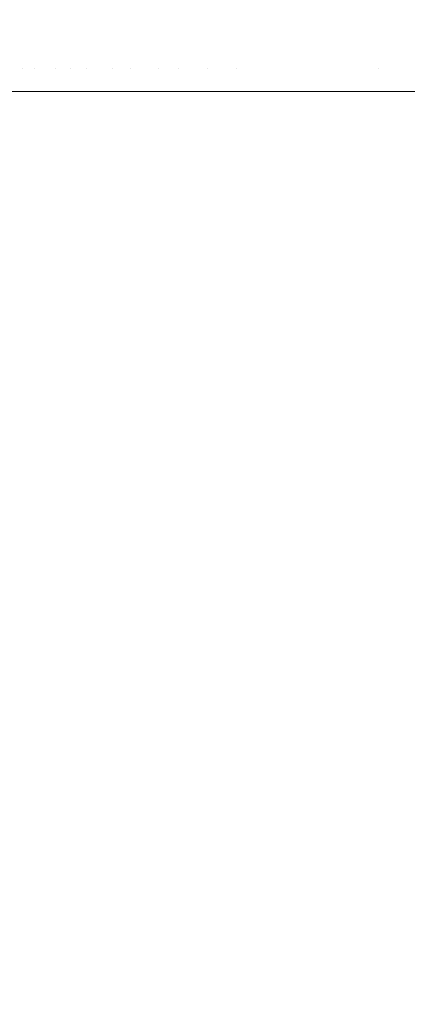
# Model space of a CAD drawing. Header units: centimetres. Extents: x -17.1 to 18.2, y 4.2 to 6.
# Tile 148 of 256: x -5.2268 to -5.1737, y 5.7752 to 5.91. Entities that reach past the tile are written whole.
import ezdxf

# ---------------------------------------------------------------- set-up
doc = ezdxf.new("R2010")
doc.units = ezdxf.units.CM
doc.header["$LTSCALE"] = 2.54
doc.layers.add('Lucido design-1', color=7, linetype='Continuous')

# ---------------------------------------------------------------- blocks, each defined once
blk = doc.blocks.new('Gruppo-3-1')
at = {"color": 7, "linetype": 'Continuous', "lineweight": 9}
for points, invisible_edges in [([(18.14723, 5.91002, -2276.22267), (18.14723, 5.91326, -2276.22303), (-17.02031, 5.91326, -2276.22303), (-17.02031, 5.91002, -2276.22267)], 10), ([(-17.02031, 5.91002, -2276.22267), (-17.02031, 5.90893, -2276.22255), (18.14723, 5.90893, -2276.22255), (18.14723, 5.91002, -2276.22267)], 10), ([(-17.02031, 5.90893, -2276.22255), (-17.02031, 5.90457, -2276.22227), (18.14723, 5.90457, -2276.22227), (18.14723, 5.90666, -2276.2224)], 10), ([(18.14723, 5.90666, -2276.2224), (18.14723, 5.90893, -2276.22255), (-17.02031, 5.90893, -2276.22255)], 10), ([(-5.22644, 5.90666, -2276.68307), (-5.2272, 5.90666, -2276.68587), (-5.22736, 5.91002, -2276.68577), (-5.22661, 5.91002, -2276.68297)], 15), ([(-5.22661, 5.91002, -2276.68297), (-5.22581, 5.91002, -2276.68022), (-5.22564, 5.90666, -2276.68033), (-5.22644, 5.90666, -2276.68307)], 15), ([(-5.22479, 5.90666, -2276.67764), (-5.22564, 5.90666, -2276.68033), (-5.22581, 5.91002, -2276.68022), (-5.22495, 5.91002, -2276.67752)], 15), ([(-5.22495, 5.91002, -2276.67752), (-5.22406, 5.91002, -2276.67488), (-5.2239, 5.90666, -2276.67501), (-5.22479, 5.90666, -2276.67764)], 15), ([(-5.22296, 5.90666, -2276.67244), (-5.2239, 5.90666, -2276.67501), (-5.22406, 5.91002, -2276.67488), (-5.22311, 5.91002, -2276.67231)], 15), ([(-5.22311, 5.91002, -2276.67231), (-5.22213, 5.91002, -2276.66979), (-5.22197, 5.90666, -2276.66993), (-5.22296, 5.90666, -2276.67244)], 15), ([(-5.22095, 5.90666, -2276.66749), (-5.22197, 5.90666, -2276.66993), (-5.22213, 5.91002, -2276.66979), (-5.2211, 5.91002, -2276.66734)], 15), ([(-5.2211, 5.91002, -2276.66734), (-5.22004, 5.91002, -2276.66496), (-5.21989, 5.90666, -2276.66511), (-5.22095, 5.90666, -2276.66749)], 15), ([(-5.2188, 5.90666, -2276.6628), (-5.21989, 5.90666, -2276.66511), (-5.22004, 5.91002, -2276.66496), (-5.21895, 5.91002, -2276.66264)], 15), ([(-5.21895, 5.91002, -2276.66264), (-5.21782, 5.91002, -2276.66039), (-5.21768, 5.90666, -2276.66056), (-5.2188, 5.90666, -2276.6628)], 15), ([(-5.21652, 5.90666, -2276.65838), (-5.21768, 5.90666, -2276.66056), (-5.21782, 5.91002, -2276.66039), (-5.21666, 5.91002, -2276.65821)], 15), ([(-5.21666, 5.91002, -2276.65821), (-5.21548, 5.91002, -2276.6561), (-5.21534, 5.90666, -2276.65628), (-5.21652, 5.90666, -2276.65838)], 15), ([(-5.21413, 5.90666, -2276.65425), (-5.21534, 5.90666, -2276.65628), (-5.21548, 5.91002, -2276.6561), (-5.21426, 5.91002, -2276.65406)], 15), ([(-5.21426, 5.91002, -2276.65406), (-5.21303, 5.91002, -2276.65209), (-5.2129, 5.90666, -2276.65228), (-5.21413, 5.90666, -2276.65425)], 15), ([(-5.21165, 5.90666, -2276.65039), (-5.2129, 5.90666, -2276.65228), (-5.21303, 5.91002, -2276.65209), (-5.21178, 5.91002, -2276.6502)], 15), ([(-5.21178, 5.91002, -2276.6502), (-5.2105, 5.91002, -2276.64837), (-5.21038, 5.90666, -2276.64857), (-5.21165, 5.90666, -2276.65039)], 15), ([(-5.20909, 5.90666, -2276.64683), (-5.21038, 5.90666, -2276.64857), (-5.2105, 5.91002, -2276.64837), (-5.20921, 5.91002, -2276.64662)], 15), ([(-5.20921, 5.91002, -2276.64662), (-5.20791, 5.91002, -2276.64494), (-5.20779, 5.90666, -2276.64515), (-5.20909, 5.90666, -2276.64683)], 15), ([(-5.20648, 5.90666, -2276.64354), (-5.20779, 5.90666, -2276.64515), (-5.20791, 5.91002, -2276.64494), (-5.20659, 5.91002, -2276.64333)], 15), ([(-5.20659, 5.91002, -2276.64333), (-5.20527, 5.91002, -2276.64178), (-5.20516, 5.90666, -2276.642), (-5.20648, 5.90666, -2276.64354)], 15), ([(-5.20383, 5.90666, -2276.64053), (-5.20516, 5.90666, -2276.642), (-5.20527, 5.91002, -2276.64178), (-5.20393, 5.91002, -2276.64031)], 15), ([(-5.20393, 5.91002, -2276.64031), (-5.20259, 5.91002, -2276.63891), (-5.20249, 5.90666, -2276.63913), (-5.20383, 5.90666, -2276.64053)], 15), ([(-5.20115, 5.90666, -2276.6378), (-5.20249, 5.90666, -2276.63913), (-5.20259, 5.91002, -2276.63891), (-5.20124, 5.91002, -2276.63757)], 15), ([(-5.20124, 5.91002, -2276.63757), (-5.19989, 5.91002, -2276.6363), (-5.1998, 5.90666, -2276.63653), (-5.20115, 5.90666, -2276.6378)], 15), ([(-5.19845, 5.90666, -2276.63533), (-5.1998, 5.90666, -2276.63653), (-5.19989, 5.91002, -2276.6363), (-5.19854, 5.91002, -2276.63509)], 15), ([(-5.19854, 5.91002, -2276.63509), (-5.19719, 5.91002, -2276.63395), (-5.19711, 5.90666, -2276.63419), (-5.19845, 5.90666, -2276.63533)], 15), ([(-5.19576, 5.90666, -2276.63311), (-5.19711, 5.90666, -2276.63419), (-5.19719, 5.91002, -2276.63395), (-5.19584, 5.91002, -2276.63287)], 15), ([(-5.19584, 5.91002, -2276.63287), (-5.1945, 5.91002, -2276.63185), (-5.19442, 5.90666, -2276.6321), (-5.19576, 5.90666, -2276.63311)], 15), ([(-5.19308, 5.90666, -2276.63114), (-5.19442, 5.90666, -2276.6321), (-5.1945, 5.91002, -2276.63185), (-5.19316, 5.91002, -2276.63089)], 15), ([(-5.19316, 5.91002, -2276.63089), (-5.19182, 5.91002, -2276.62999), (-5.19175, 5.90666, -2276.63024), (-5.19308, 5.90666, -2276.63114)], 15), ([(-5.19042, 5.90666, -2276.6294), (-5.19175, 5.90666, -2276.63024), (-5.19182, 5.91002, -2276.62999), (-5.19049, 5.91002, -2276.62914)], 15), ([(-5.19049, 5.91002, -2276.62914), (-5.18917, 5.91002, -2276.62835), (-5.1891, 5.90666, -2276.62861), (-5.19042, 5.90666, -2276.6294)], 15), ([(-5.18779, 5.90666, -2276.62787), (-5.1891, 5.90666, -2276.62861), (-5.18917, 5.91002, -2276.62835), (-5.18785, 5.91002, -2276.62761)], 15), ([(-5.18785, 5.91002, -2276.62761), (-5.18655, 5.91002, -2276.62693), (-5.18649, 5.90666, -2276.62719), (-5.18779, 5.90666, -2276.62787)], 15), ([(-5.1852, 5.90666, -2276.62656), (-5.18649, 5.90666, -2276.62719), (-5.18655, 5.91002, -2276.62693), (-5.18525, 5.91002, -2276.62629)], 15), ([(-5.18525, 5.91002, -2276.62629), (-5.18397, 5.91002, -2276.62571), (-5.18392, 5.90666, -2276.62597), (-5.1852, 5.90666, -2276.62656)], 15), ([(-5.18265, 5.90666, -2276.62543), (-5.18392, 5.90666, -2276.62597), (-5.18397, 5.91002, -2276.62571), (-5.1827, 5.91002, -2276.62517)], 15), ([(-5.1827, 5.91002, -2276.62517), (-5.18144, 5.91002, -2276.62467), (-5.1814, 5.90666, -2276.62494), (-5.18265, 5.90666, -2276.62543)], 15), ([(-5.18015, 5.90666, -2276.62449), (-5.1814, 5.90666, -2276.62494), (-5.18144, 5.91002, -2276.62467), (-5.18019, 5.91002, -2276.62422)], 15), ([(-5.18019, 5.91002, -2276.62422), (-5.17896, 5.91002, -2276.62382), (-5.17892, 5.90666, -2276.62408), (-5.18015, 5.90666, -2276.62449)], 15), ([(-5.17771, 5.90666, -2276.62372), (-5.17892, 5.90666, -2276.62408), (-5.17896, 5.91002, -2276.62382), (-5.17774, 5.91002, -2276.62345)], 15), ([(-5.17774, 5.91002, -2276.62345), (-5.17654, 5.91002, -2276.62312), (-5.17651, 5.90666, -2276.62339), (-5.17771, 5.90666, -2276.62372)], 15), ([(-5.17532, 5.90666, -2276.6231), (-5.17651, 5.90666, -2276.62339), (-5.17654, 5.91002, -2276.62312), (-5.17535, 5.91002, -2276.62283)], 15), ([(-5.17535, 5.91002, -2276.62283), (-5.17417, 5.91002, -2276.62258), (-5.17415, 5.90666, -2276.62285), (-5.17532, 5.90666, -2276.6231)], 15), ([(-5.17299, 5.90666, -2276.62263), (-5.17415, 5.90666, -2276.62285), (-5.17417, 5.91002, -2276.62258), (-5.17301, 5.91002, -2276.62236)], 15), ([(-5.22635, 5.90339, -2276.68314), (-5.2271, 5.90339, -2276.68593), (-5.2272, 5.90666, -2276.68587), (-5.22644, 5.90666, -2276.68307)], 15), ([(-5.22644, 5.90666, -2276.68307), (-5.22564, 5.90666, -2276.68033), (-5.22555, 5.90339, -2276.6804), (-5.22635, 5.90339, -2276.68314)], 15), ([(-5.2247, 5.90339, -2276.67771), (-5.22555, 5.90339, -2276.6804), (-5.22564, 5.90666, -2276.68033), (-5.22479, 5.90666, -2276.67764)], 15), ([(-5.22479, 5.90666, -2276.67764), (-5.2239, 5.90666, -2276.67501), (-5.2238, 5.90339, -2276.67509), (-5.2247, 5.90339, -2276.67771)], 15), ([(-5.22286, 5.90339, -2276.67252), (-5.2238, 5.90339, -2276.67509), (-5.2239, 5.90666, -2276.67501), (-5.22296, 5.90666, -2276.67244)], 15), ([(-5.22296, 5.90666, -2276.67244), (-5.22197, 5.90666, -2276.66993), (-5.22188, 5.90339, -2276.67002), (-5.22286, 5.90339, -2276.67252)], 15), ([(-5.22086, 5.90339, -2276.66758), (-5.22188, 5.90339, -2276.67002), (-5.22197, 5.90666, -2276.66993), (-5.22095, 5.90666, -2276.66749)], 15), ([(-5.22095, 5.90666, -2276.66749), (-5.21989, 5.90666, -2276.66511), (-5.21981, 5.90339, -2276.6652), (-5.22086, 5.90339, -2276.66758)], 15), ([(-5.21872, 5.90339, -2276.66289), (-5.21981, 5.90339, -2276.6652), (-5.21989, 5.90666, -2276.66511), (-5.2188, 5.90666, -2276.6628)], 15), ([(-5.2188, 5.90666, -2276.6628), (-5.21768, 5.90666, -2276.66056), (-5.21759, 5.90339, -2276.66065), (-5.21872, 5.90339, -2276.66289)], 15), ([(-5.21644, 5.90339, -2276.65848), (-5.21759, 5.90339, -2276.66065), (-5.21768, 5.90666, -2276.66056), (-5.21652, 5.90666, -2276.65838)], 15), ([(-5.21652, 5.90666, -2276.65838), (-5.21534, 5.90666, -2276.65628), (-5.21526, 5.90339, -2276.65638), (-5.21644, 5.90339, -2276.65848)], 15), ([(-5.21405, 5.90339, -2276.65435), (-5.21526, 5.90339, -2276.65638), (-5.21534, 5.90666, -2276.65628), (-5.21413, 5.90666, -2276.65425)], 15), ([(-5.21413, 5.90666, -2276.65425), (-5.2129, 5.90666, -2276.65228), (-5.21283, 5.90339, -2276.65239), (-5.21405, 5.90339, -2276.65435)], 15), ([(-5.21158, 5.90339, -2276.65051), (-5.21283, 5.90339, -2276.65239), (-5.2129, 5.90666, -2276.65228), (-5.21165, 5.90666, -2276.65039)], 15), ([(-5.21165, 5.90666, -2276.65039), (-5.21038, 5.90666, -2276.64857), (-5.21031, 5.90339, -2276.64869), (-5.21158, 5.90339, -2276.65051)], 15), ([(-5.20902, 5.90339, -2276.64694), (-5.21031, 5.90339, -2276.64869), (-5.21038, 5.90666, -2276.64857), (-5.20909, 5.90666, -2276.64683)], 15), ([(-5.20909, 5.90666, -2276.64683), (-5.20779, 5.90666, -2276.64515), (-5.20773, 5.90339, -2276.64527), (-5.20902, 5.90339, -2276.64694)], 15), ([(-5.20641, 5.90339, -2276.64366), (-5.20773, 5.90339, -2276.64527), (-5.20779, 5.90666, -2276.64515), (-5.20648, 5.90666, -2276.64354)], 15), ([(-5.20648, 5.90666, -2276.64354), (-5.20516, 5.90666, -2276.642), (-5.20509, 5.90339, -2276.64213), (-5.20641, 5.90339, -2276.64366)], 15), ([(-5.20376, 5.90339, -2276.64066), (-5.20509, 5.90339, -2276.64213), (-5.20516, 5.90666, -2276.642), (-5.20383, 5.90666, -2276.64053)], 15), ([(-5.20383, 5.90666, -2276.64053), (-5.20249, 5.90666, -2276.63913), (-5.20243, 5.90339, -2276.63926), (-5.20376, 5.90339, -2276.64066)], 15), ([(-5.20109, 5.90339, -2276.63793), (-5.20243, 5.90339, -2276.63926), (-5.20249, 5.90666, -2276.63913), (-5.20115, 5.90666, -2276.6378)], 15), ([(-5.20115, 5.90666, -2276.6378), (-5.1998, 5.90666, -2276.63653), (-5.19975, 5.90339, -2276.63667), (-5.20109, 5.90339, -2276.63793)], 15), ([(-5.1984, 5.90339, -2276.63547), (-5.19975, 5.90339, -2276.63667), (-5.1998, 5.90666, -2276.63653), (-5.19845, 5.90666, -2276.63533)], 15), ([(-5.19845, 5.90666, -2276.63533), (-5.19711, 5.90666, -2276.63419), (-5.19706, 5.90339, -2276.63433), (-5.1984, 5.90339, -2276.63547)], 15), ([(-5.19571, 5.90339, -2276.63325), (-5.19706, 5.90339, -2276.63433), (-5.19711, 5.90666, -2276.63419), (-5.19576, 5.90666, -2276.63311)], 15), ([(-5.19576, 5.90666, -2276.63311), (-5.19442, 5.90666, -2276.6321), (-5.19437, 5.90339, -2276.63224), (-5.19571, 5.90339, -2276.63325)], 15), ([(-5.19304, 5.90339, -2276.63128), (-5.19437, 5.90339, -2276.63224), (-5.19442, 5.90666, -2276.6321), (-5.19308, 5.90666, -2276.63114)], 15), ([(-5.19308, 5.90666, -2276.63114), (-5.19175, 5.90666, -2276.63024), (-5.19171, 5.90339, -2276.63038), (-5.19304, 5.90339, -2276.63128)], 15), ([(-5.19038, 5.90339, -2276.62954), (-5.19171, 5.90339, -2276.63038), (-5.19175, 5.90666, -2276.63024), (-5.19042, 5.90666, -2276.6294)], 15), ([(-5.19042, 5.90666, -2276.6294), (-5.1891, 5.90666, -2276.62861), (-5.18906, 5.90339, -2276.62875), (-5.19038, 5.90339, -2276.62954)], 15), ([(-5.18776, 5.90339, -2276.62802), (-5.18906, 5.90339, -2276.62875), (-5.1891, 5.90666, -2276.62861), (-5.18779, 5.90666, -2276.62787)], 15), ([(-5.18779, 5.90666, -2276.62787), (-5.18649, 5.90666, -2276.62719), (-5.18646, 5.90339, -2276.62734), (-5.18776, 5.90339, -2276.62802)], 15), ([(-5.18517, 5.90339, -2276.62671), (-5.18646, 5.90339, -2276.62734), (-5.18649, 5.90666, -2276.62719), (-5.1852, 5.90666, -2276.62656)], 15), ([(-5.1852, 5.90666, -2276.62656), (-5.18392, 5.90666, -2276.62597), (-5.18389, 5.90339, -2276.62612), (-5.18517, 5.90339, -2276.62671)], 15), ([(-5.18262, 5.90339, -2276.62558), (-5.18389, 5.90339, -2276.62612), (-5.18392, 5.90666, -2276.62597), (-5.18265, 5.90666, -2276.62543)], 15), ([(-5.18265, 5.90666, -2276.62543), (-5.1814, 5.90666, -2276.62494), (-5.18137, 5.90339, -2276.62509), (-5.18262, 5.90339, -2276.62558)], 15), ([(-5.18013, 5.90339, -2276.62464), (-5.18137, 5.90339, -2276.62509), (-5.1814, 5.90666, -2276.62494), (-5.18015, 5.90666, -2276.62449)], 15), ([(-5.18015, 5.90666, -2276.62449), (-5.17892, 5.90666, -2276.62408), (-5.1789, 5.90339, -2276.62424), (-5.18013, 5.90339, -2276.62464)], 15), ([(-5.17769, 5.90339, -2276.62387), (-5.1789, 5.90339, -2276.62424), (-5.17892, 5.90666, -2276.62408), (-5.17771, 5.90666, -2276.62372)], 15), ([(-5.17771, 5.90666, -2276.62372), (-5.17651, 5.90666, -2276.62339), (-5.17649, 5.90339, -2276.62355), (-5.17769, 5.90339, -2276.62387)], 15), ([(-5.1753, 5.90339, -2276.62326), (-5.17649, 5.90339, -2276.62355), (-5.17651, 5.90666, -2276.62339), (-5.17532, 5.90666, -2276.6231)], 15), ([(-5.17532, 5.90666, -2276.6231), (-5.17415, 5.90666, -2276.62285), (-5.17413, 5.90339, -2276.623), (-5.1753, 5.90339, -2276.62326)], 15), ([(-5.17298, 5.90339, -2276.62279), (-5.17413, 5.90339, -2276.623), (-5.17415, 5.90666, -2276.62285), (-5.17299, 5.90666, -2276.62263)], 15), ([(18.14723, 5.90339, -2276.22224), (18.14723, 5.90457, -2276.22227), (-17.02031, 5.90457, -2276.22227), (-17.02031, 5.90339, -2276.22224)], 10), ([(-17.02031, 5.90339, -2276.22224), (-17.02031, 5.90021, -2276.22217), (18.14723, 5.90021, -2276.22217), (18.14723, 5.90339, -2276.22224)], 8), ([(-5.22629, 5.90021, -2276.68316), (-5.22723, 5.90021, -2276.6866), (-5.2271, 5.90339, -2276.68593), (-5.22635, 5.90339, -2276.68314)], 14), ([(-5.22635, 5.90339, -2276.68314), (-5.22555, 5.90339, -2276.6804), (-5.2258, 5.90021, -2276.68136)], 11), ([(-5.2258, 5.90021, -2276.68136), (-5.22629, 5.90021, -2276.68316), (-5.22635, 5.90339, -2276.68314)], 10), ([(-5.22555, 5.90339, -2276.6804), (-5.2255, 5.90021, -2276.68042), (-5.2258, 5.90021, -2276.68136)], 9), ([(-5.22465, 5.90021, -2276.67774), (-5.2255, 5.90021, -2276.68042), (-5.22555, 5.90339, -2276.6804), (-5.2247, 5.90339, -2276.67771)], 14), ([(-5.2247, 5.90339, -2276.67771), (-5.2238, 5.90339, -2276.67509), (-5.22422, 5.90021, -2276.67639)], 11), ([(-5.22422, 5.90021, -2276.67639), (-5.22465, 5.90021, -2276.67774), (-5.2247, 5.90339, -2276.67771)], 10), ([(-5.2238, 5.90339, -2276.67509), (-5.22376, 5.90021, -2276.67512), (-5.22422, 5.90021, -2276.67639)], 9), ([(-5.22251, 5.90021, -2276.67169), (-5.22376, 5.90021, -2276.67512), (-5.2238, 5.90339, -2276.67509), (-5.22286, 5.90339, -2276.67252)], 14), ([(-5.22251, 5.90021, -2276.67169), (-5.22286, 5.90339, -2276.67252), (-5.22188, 5.90339, -2276.67002)], 11), ([(-5.22188, 5.90339, -2276.67002), (-5.22183, 5.90021, -2276.67005), (-5.22251, 5.90021, -2276.67169)], 9), ([(-5.2207, 5.90021, -2276.66728), (-5.22183, 5.90021, -2276.67005), (-5.22188, 5.90339, -2276.67002), (-5.22086, 5.90339, -2276.66758)], 14), ([(-5.2207, 5.90021, -2276.66728), (-5.22086, 5.90339, -2276.66758), (-5.21981, 5.90339, -2276.6652)], 11), ([(-5.21981, 5.90339, -2276.6652), (-5.21976, 5.90021, -2276.66524), (-5.2207, 5.90021, -2276.66728)], 9), ([(-5.21981, 5.90339, -2276.6652), (-5.21872, 5.90339, -2276.66289), (-5.2188, 5.90021, -2276.66314)], 11), ([(-5.2188, 5.90021, -2276.66314), (-5.21976, 5.90021, -2276.66524), (-5.21981, 5.90339, -2276.6652)], 10), ([(-5.21872, 5.90339, -2276.66289), (-5.21759, 5.90339, -2276.66065), (-5.21755, 5.90021, -2276.66069), (-5.2188, 5.90021, -2276.66314)], 11), ([(-5.21759, 5.90339, -2276.66065), (-5.21644, 5.90339, -2276.65848), (-5.21683, 5.90021, -2276.65928)], 11), ([(-5.21683, 5.90021, -2276.65928), (-5.21755, 5.90021, -2276.66069), (-5.21759, 5.90339, -2276.66065)], 10), ([(-5.21644, 5.90339, -2276.65848), (-5.21526, 5.90339, -2276.65638), (-5.21481, 5.90021, -2276.65569), (-5.21683, 5.90021, -2276.65928)], 11), ([(-5.21481, 5.90021, -2276.65569), (-5.21526, 5.90339, -2276.65638), (-5.21405, 5.90339, -2276.65435)], 11), ([(-5.21405, 5.90339, -2276.65435), (-5.21401, 5.90021, -2276.6544), (-5.21481, 5.90021, -2276.65569)], 9), ([(-5.21405, 5.90339, -2276.65435), (-5.21283, 5.90339, -2276.65239), (-5.21276, 5.90021, -2276.65236), (-5.21401, 5.90021, -2276.6544)], 11), ([(-5.21154, 5.90021, -2276.65055), (-5.21276, 5.90021, -2276.65236), (-5.21283, 5.90339, -2276.65239), (-5.21158, 5.90339, -2276.65051)], 14), ([(-5.21158, 5.90339, -2276.65051), (-5.21031, 5.90339, -2276.64869), (-5.21068, 5.90021, -2276.64928)], 11), ([(-5.21068, 5.90021, -2276.64928), (-5.21154, 5.90021, -2276.65055), (-5.21158, 5.90339, -2276.65051)], 10), ([(-5.20859, 5.90021, -2276.64644), (-5.21068, 5.90021, -2276.64928), (-5.21031, 5.90339, -2276.64869), (-5.20902, 5.90339, -2276.64694)], 14), ([(-5.20859, 5.90021, -2276.64644), (-5.20902, 5.90339, -2276.64694), (-5.20773, 5.90339, -2276.64527)], 11), ([(-5.20773, 5.90339, -2276.64527), (-5.20769, 5.90021, -2276.64532), (-5.20859, 5.90021, -2276.64644)], 9), ([(-5.20649, 5.90021, -2276.64382), (-5.20769, 5.90021, -2276.64532), (-5.20773, 5.90339, -2276.64527), (-5.20641, 5.90339, -2276.64366)], 14), ([(-5.20641, 5.90339, -2276.64366), (-5.20509, 5.90339, -2276.64213), (-5.20506, 5.90021, -2276.64218), (-5.20649, 5.90021, -2276.64382)], 11), ([(-5.20509, 5.90339, -2276.64213), (-5.20376, 5.90339, -2276.64066), (-5.20437, 5.90021, -2276.64138)], 11), ([(-5.20437, 5.90021, -2276.64138), (-5.20506, 5.90021, -2276.64218), (-5.20509, 5.90339, -2276.64213)], 10), ([(-5.20376, 5.90339, -2276.64066), (-5.20243, 5.90339, -2276.63926), (-5.20228, 5.90021, -2276.63917), (-5.20437, 5.90021, -2276.64138)], 11), ([(-5.20106, 5.90021, -2276.63799), (-5.20228, 5.90021, -2276.63917), (-5.20243, 5.90339, -2276.63926), (-5.20109, 5.90339, -2276.63793)], 14), ([(-5.20109, 5.90339, -2276.63793), (-5.19975, 5.90339, -2276.63667), (-5.2002, 5.90021, -2276.63714)], 11), ([(-5.2002, 5.90021, -2276.63714), (-5.20106, 5.90021, -2276.63799), (-5.20109, 5.90339, -2276.63793)], 10), ([(-5.19813, 5.90021, -2276.63529), (-5.2002, 5.90021, -2276.63714), (-5.19975, 5.90339, -2276.63667), (-5.1984, 5.90339, -2276.63547)], 14), ([(-5.1984, 5.90339, -2276.63547), (-5.19706, 5.90339, -2276.63433), (-5.19703, 5.90021, -2276.63438), (-5.19813, 5.90021, -2276.63529)], 11), ([(-5.19706, 5.90339, -2276.63433), (-5.19571, 5.90339, -2276.63325), (-5.19608, 5.90021, -2276.6336)], 11), ([(-5.19608, 5.90021, -2276.6336), (-5.19703, 5.90021, -2276.63438), (-5.19706, 5.90339, -2276.63433)], 10), ([(-5.19571, 5.90339, -2276.63325), (-5.19437, 5.90339, -2276.63224), (-5.19405, 5.90021, -2276.63206), (-5.19608, 5.90021, -2276.6336)], 11), ([(-5.19302, 5.90021, -2276.63134), (-5.19405, 5.90021, -2276.63206), (-5.19437, 5.90339, -2276.63224), (-5.19304, 5.90339, -2276.63128)], 14), ([(-5.19304, 5.90339, -2276.63128), (-5.19171, 5.90339, -2276.63038), (-5.19204, 5.90021, -2276.63066), (-5.19302, 5.90021, -2276.63134)], 11), ([(-5.19004, 5.90021, -2276.62939), (-5.19204, 5.90021, -2276.63066), (-5.19171, 5.90339, -2276.63038), (-5.19038, 5.90339, -2276.62954)], 14), ([(-5.19038, 5.90339, -2276.62954), (-5.18906, 5.90339, -2276.62875), (-5.18905, 5.90021, -2276.62881), (-5.19004, 5.90021, -2276.62939)], 11), ([(-5.18807, 5.90021, -2276.62825), (-5.18905, 5.90021, -2276.62881), (-5.18906, 5.90339, -2276.62875), (-5.18776, 5.90339, -2276.62802)], 14), ([(-5.18776, 5.90339, -2276.62802), (-5.18646, 5.90339, -2276.62734), (-5.18611, 5.90021, -2276.62722), (-5.18807, 5.90021, -2276.62825)], 11), ([(-5.18515, 5.90021, -2276.62676), (-5.18611, 5.90021, -2276.62722), (-5.18646, 5.90339, -2276.62734), (-5.18517, 5.90339, -2276.62671)], 14), ([(-5.18517, 5.90339, -2276.62671), (-5.18389, 5.90339, -2276.62612), (-5.18417, 5.90021, -2276.6263), (-5.18515, 5.90021, -2276.62676)], 11), ([(-5.18225, 5.90021, -2276.62548), (-5.18417, 5.90021, -2276.6263), (-5.18389, 5.90339, -2276.62612), (-5.18262, 5.90339, -2276.62558)], 14), ([(-5.18262, 5.90339, -2276.62558), (-5.18137, 5.90339, -2276.62509), (-5.18136, 5.90021, -2276.62515), (-5.18225, 5.90021, -2276.62548)], 11), ([(-5.18034, 5.90021, -2276.62477), (-5.18136, 5.90021, -2276.62515), (-5.18137, 5.90339, -2276.62509), (-5.18013, 5.90339, -2276.62464)], 14), ([(-5.18013, 5.90339, -2276.62464), (-5.1789, 5.90339, -2276.62424), (-5.17844, 5.90021, -2276.62415), (-5.18034, 5.90021, -2276.62477)], 11), ([(-5.17844, 5.90021, -2276.62415), (-5.1789, 5.90339, -2276.62424), (-5.17769, 5.90339, -2276.62387)], 11), ([(-5.17769, 5.90339, -2276.62387), (-5.17649, 5.90339, -2276.62355), (-5.17655, 5.90021, -2276.62361), (-5.17844, 5.90021, -2276.62415)], 11), ([(-5.17467, 5.90021, -2276.62317), (-5.17655, 5.90021, -2276.62361), (-5.17649, 5.90339, -2276.62355), (-5.1753, 5.90339, -2276.62326)], 14), ([(-5.1753, 5.90339, -2276.62326), (-5.17413, 5.90339, -2276.623), (-5.17467, 5.90021, -2276.62317)], 11), ([(-5.1728, 5.90021, -2276.62281), (-5.17467, 5.90021, -2276.62317), (-5.17413, 5.90339, -2276.623), (-5.17298, 5.90339, -2276.62279)], 14), ([(-5.2258, 4.70021, -2276.68136), (-5.2269, 4.70021, -2276.68537), (-5.22723, 5.90021, -2276.6866), (-5.22629, 5.90021, -2276.68316)], 10), ([(-5.22629, 5.90021, -2276.68316), (-5.2258, 5.90021, -2276.68136), (-5.2258, 4.70021, -2276.68136)], 10), ([(-5.22422, 4.70021, -2276.67639), (-5.2258, 4.70021, -2276.68136), (-5.2258, 5.90021, -2276.68136), (-5.2255, 5.90021, -2276.68042)], 10), ([(-5.22422, 4.70021, -2276.67639), (-5.2255, 5.90021, -2276.68042), (-5.22465, 5.90021, -2276.67774)], 9), ([(-5.22465, 5.90021, -2276.67774), (-5.22422, 5.90021, -2276.67639), (-5.22422, 4.70021, -2276.67639)], 10), ([(-5.22422, 5.90021, -2276.67639), (-5.22255, 4.70021, -2276.67179), (-5.22416, 4.70021, -2276.67624)], 9), ([(-5.22251, 4.70021, -2276.67169), (-5.22255, 4.70021, -2276.67179), (-5.22422, 5.90021, -2276.67639), (-5.22376, 5.90021, -2276.67512)], 10), ([(-5.22416, 4.70021, -2276.67624), (-5.22422, 4.70021, -2276.67639), (-5.22422, 5.90021, -2276.67639)], 10), ([(-5.22376, 5.90021, -2276.67512), (-5.22251, 5.90021, -2276.67169), (-5.22251, 4.70021, -2276.67169)], 10), ([(-5.22166, 4.70021, -2276.66962), (-5.22251, 4.70021, -2276.67169), (-5.22251, 5.90021, -2276.67169), (-5.22183, 5.90021, -2276.67005)], 10), ([(-5.22183, 5.90021, -2276.67005), (-5.2207, 5.90021, -2276.66728), (-5.2207, 4.70021, -2276.66728), (-5.22166, 4.70021, -2276.66962)], 10), ([(-5.2198, 4.70021, -2276.66533), (-5.2207, 4.70021, -2276.66728), (-5.2207, 5.90021, -2276.66728), (-5.21976, 5.90021, -2276.66524)], 10), ([(-5.21976, 5.90021, -2276.66524), (-5.2188, 5.90021, -2276.66314), (-5.2188, 4.70021, -2276.66314), (-5.2198, 4.70021, -2276.66533)], 10), ([(-5.21779, 4.70021, -2276.66117), (-5.2188, 4.70021, -2276.66314), (-5.2188, 5.90021, -2276.66314), (-5.21755, 5.90021, -2276.66069)], 10), ([(-5.21755, 5.90021, -2276.66069), (-5.21683, 5.90021, -2276.65928), (-5.21683, 4.70021, -2276.65928), (-5.21779, 4.70021, -2276.66117)], 10), ([(-5.21683, 5.90021, -2276.65928), (-5.21481, 5.90021, -2276.65569), (-5.21481, 4.70021, -2276.65569), (-5.21564, 4.70021, -2276.65717)], 10), ([(-5.21564, 4.70021, -2276.65717), (-5.21683, 4.70021, -2276.65928), (-5.21683, 5.90021, -2276.65928)], 10), ([(-5.21276, 4.70021, -2276.65236), (-5.21335, 4.70021, -2276.65332), (-5.21481, 5.90021, -2276.65569), (-5.21401, 5.90021, -2276.6544)], 10), ([(-5.21335, 4.70021, -2276.65332), (-5.21452, 4.70021, -2276.65522), (-5.21481, 5.90021, -2276.65569)], 10), ([(-5.21452, 4.70021, -2276.65522), (-5.21481, 4.70021, -2276.65569), (-5.21481, 5.90021, -2276.65569)], 10), ([(-5.21401, 5.90021, -2276.6544), (-5.21276, 5.90021, -2276.65236), (-5.21276, 4.70021, -2276.65236)], 10), ([(-5.21068, 4.70021, -2276.64928), (-5.21215, 4.70021, -2276.65147), (-5.21276, 5.90021, -2276.65236), (-5.21154, 5.90021, -2276.65055)], 10), ([(-5.21215, 4.70021, -2276.65147), (-5.21276, 4.70021, -2276.65236), (-5.21276, 5.90021, -2276.65236)], 10), ([(-5.21154, 5.90021, -2276.65055), (-5.21068, 5.90021, -2276.64928), (-5.21068, 4.70021, -2276.64928)], 10), ([(-5.21068, 5.90021, -2276.64928), (-5.20859, 5.90021, -2276.64644), (-5.20859, 4.70021, -2276.64644), (-5.20967, 4.70021, -2276.64791)], 10), ([(-5.20967, 4.70021, -2276.64791), (-5.21068, 4.70021, -2276.64928), (-5.21068, 5.90021, -2276.64928)], 10), ([(-5.20649, 4.70021, -2276.64382), (-5.20707, 4.70021, -2276.64454), (-5.20859, 5.90021, -2276.64644), (-5.20769, 5.90021, -2276.64532)], 10), ([(-5.20707, 4.70021, -2276.64454), (-5.20859, 4.70021, -2276.64644), (-5.20859, 5.90021, -2276.64644)], 10), ([(-5.20769, 5.90021, -2276.64532), (-5.20649, 5.90021, -2276.64382), (-5.20649, 4.70021, -2276.64382)], 10), ([(-5.20573, 4.70021, -2276.64294), (-5.20649, 4.70021, -2276.64382), (-5.20649, 5.90021, -2276.64382), (-5.20506, 5.90021, -2276.64218)], 10), ([(-5.20506, 5.90021, -2276.64218), (-5.20437, 5.90021, -2276.64138), (-5.20437, 4.70021, -2276.64138), (-5.20573, 4.70021, -2276.64294)], 10), ([(-5.20437, 5.90021, -2276.64138), (-5.20228, 5.90021, -2276.63917), (-5.20228, 4.70021, -2276.63917), (-5.20298, 4.70021, -2276.63991)], 10), ([(-5.20298, 4.70021, -2276.63991), (-5.20437, 4.70021, -2276.64138), (-5.20437, 5.90021, -2276.64138)], 10), ([(-5.20157, 4.70021, -2276.63848), (-5.20228, 4.70021, -2276.63917), (-5.20228, 5.90021, -2276.63917), (-5.20106, 5.90021, -2276.63799)], 10), ([(-5.20106, 5.90021, -2276.63799), (-5.2002, 5.90021, -2276.63714), (-5.2002, 4.70021, -2276.63714), (-5.20157, 4.70021, -2276.63848)], 10), ([(-5.2002, 5.90021, -2276.63714), (-5.19813, 5.90021, -2276.63529), (-5.19813, 4.70021, -2276.63529), (-5.20015, 4.70021, -2276.6371)], 10), ([(-5.20015, 4.70021, -2276.6371), (-5.2002, 4.70021, -2276.63714), (-5.2002, 5.90021, -2276.63714)], 10), ([(-5.19723, 4.70021, -2276.63454), (-5.19813, 4.70021, -2276.63529), (-5.19813, 5.90021, -2276.63529), (-5.19703, 5.90021, -2276.63438)], 10), ([(-5.19703, 5.90021, -2276.63438), (-5.19608, 5.90021, -2276.6336), (-5.19608, 4.70021, -2276.6336), (-5.19723, 4.70021, -2276.63454)], 10), ([(-5.19608, 5.90021, -2276.6336), (-5.19405, 5.90021, -2276.63206), (-5.19405, 4.70021, -2276.63206), (-5.19426, 4.70021, -2276.63222)], 10), ([(-5.19426, 4.70021, -2276.63222), (-5.19608, 4.70021, -2276.6336), (-5.19608, 5.90021, -2276.6336)], 10), ([(-5.19204, 4.70021, -2276.63066), (-5.19405, 4.70021, -2276.63206), (-5.19405, 5.90021, -2276.63206), (-5.19302, 5.90021, -2276.63134)], 10), ([(-5.19302, 5.90021, -2276.63134), (-5.19204, 5.90021, -2276.63066), (-5.19204, 4.70021, -2276.63066)], 10), ([(-5.19204, 5.90021, -2276.63066), (-5.19004, 5.90021, -2276.62939), (-5.19004, 4.70021, -2276.62939), (-5.19123, 4.70021, -2276.63015)], 10), ([(-5.19123, 4.70021, -2276.63015), (-5.19204, 4.70021, -2276.63066), (-5.19204, 5.90021, -2276.63066)], 10), ([(-5.18807, 4.70021, -2276.62825), (-5.18818, 4.70021, -2276.62831), (-5.19004, 5.90021, -2276.62939), (-5.18905, 5.90021, -2276.62881)], 10), ([(-5.18818, 4.70021, -2276.62831), (-5.19004, 4.70021, -2276.62939), (-5.19004, 5.90021, -2276.62939)], 10), ([(-5.18905, 5.90021, -2276.62881), (-5.18807, 5.90021, -2276.62825), (-5.18807, 4.70021, -2276.62825)], 10), ([(-5.18807, 4.70021, -2276.62825), (-5.18807, 5.90021, -2276.62825), (-5.18611, 5.90021, -2276.62722), (-5.18611, 4.70021, -2276.62722)], 5), ([(-5.1851, 4.70021, -2276.62674), (-5.18611, 4.70021, -2276.62722), (-5.18611, 5.90021, -2276.62722), (-5.18515, 5.90021, -2276.62676)], 10), ([(-5.18515, 5.90021, -2276.62676), (-5.18417, 5.90021, -2276.6263), (-5.18417, 4.70021, -2276.6263), (-5.1851, 4.70021, -2276.62674)], 10), ([(-5.18417, 5.90021, -2276.6263), (-5.18225, 5.90021, -2276.62548), (-5.18225, 4.70021, -2276.62548), (-5.18356, 4.70021, -2276.62604)], 10), ([(-5.18356, 4.70021, -2276.62604), (-5.18417, 4.70021, -2276.6263), (-5.18417, 5.90021, -2276.6263)], 10), ([(-5.18034, 4.70021, -2276.62477), (-5.18047, 4.70021, -2276.62482), (-5.18225, 5.90021, -2276.62548), (-5.18136, 5.90021, -2276.62515)], 10), ([(-5.18047, 4.70021, -2276.62482), (-5.18225, 4.70021, -2276.62548), (-5.18225, 5.90021, -2276.62548)], 10), ([(-5.18136, 5.90021, -2276.62515), (-5.18034, 5.90021, -2276.62477), (-5.18034, 4.70021, -2276.62477)], 10), ([(-5.18034, 4.70021, -2276.62477), (-5.18034, 5.90021, -2276.62477), (-5.17844, 5.90021, -2276.62415), (-5.17844, 4.70021, -2276.62415)], 5), ([(-5.17844, 5.90021, -2276.62415), (-5.17655, 5.90021, -2276.62361), (-5.17655, 4.70021, -2276.62361), (-5.17739, 4.70021, -2276.62385)], 10), ([(-5.17739, 4.70021, -2276.62385), (-5.17844, 4.70021, -2276.62415), (-5.17844, 5.90021, -2276.62415)], 10), ([(-5.17655, 5.90021, -2276.62361), (-5.17467, 5.90021, -2276.62317), (-5.17467, 4.70021, -2276.62317), (-5.17585, 4.70021, -2276.62345)], 10), ([(-5.17585, 4.70021, -2276.62345), (-5.17655, 4.70021, -2276.62361), (-5.17655, 5.90021, -2276.62361)], 10), ([(-5.17467, 5.90021, -2276.62317), (-5.1728, 5.90021, -2276.62281), (-5.1728, 4.70021, -2276.62281), (-5.17432, 4.70021, -2276.6231)], 10), ([(-5.17432, 4.70021, -2276.6231), (-5.17467, 4.70021, -2276.62317), (-5.17467, 5.90021, -2276.62317)], 10)]:
    blk.add_3dface(points, dxfattribs=dict(at, invisible_edges=invisible_edges))
blk.add_3dface([(-17.02031, 5.90021, -2276.22217), (-17.02031, 4.30021, -2276.22217), (18.14723, 4.30021, -2276.22217), (18.14723, 5.90021, -2276.22217)], dxfattribs=at)
blk = doc.blocks.new('Gruppo-4-1')
at = {"color": 7}
blk.add_blockref('Gruppo-3-1', (0, 0), dxfattribs=at)

msp = doc.modelspace()

# ---------------------------------------------------------------- block references
at = {"layer": 'Lucido design-1', "color": 7}
msp.add_blockref('Gruppo-4-1', (0, 0), dxfattribs=at)

doc.saveas('drawing.dxf')
